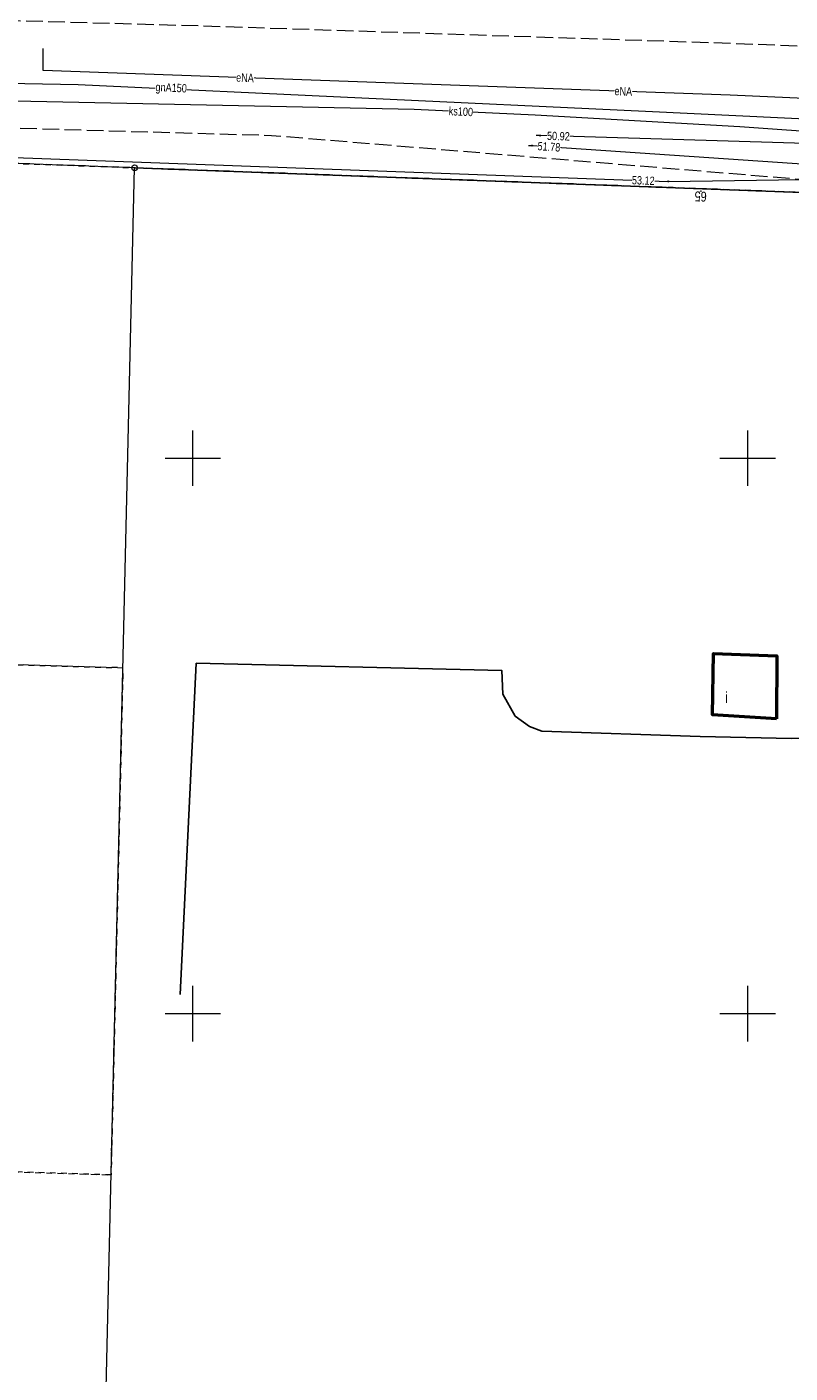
# Model space of a CAD drawing. Header units: metres. Extents: x 5504996 to 5514259, y 5943254 to 5951281.
# Tile 235 of 256: x 5509585 to 5509654, y 5947918 to 5948039. Entities that reach past the tile are written whole.
import ezdxf

# ---------------------------------------------------------------- set-up
doc = ezdxf.new("R2010")
doc.units = ezdxf.units.M
for name, pattern in [('L_0_02', [0]), ('L_0_03', [1, 0.5, -0.5]), ('L_0_06', [2, 1.5, -0.5])]:
    doc.linetypes.add(name, pattern=pattern)
doc.layers.get('0').update_dxf_attribs({"linetype": 'CONTINUOUS', "lineweight": 18, "true_color": 0x000000})
for name, color, linetype, lineweight, true_color in [('EGB_AdresNieruchomosci', 7, 'CONTINUOUS', 18, 0x000000), ('EGB_Budynek', 7, 'CONTINUOUS', 50, 0x0a0909), ('EGB_DzialkaEwidencyjna', 7, 'L_0_02', 18, 0x000000), ('EGB_KonturUzytkuGruntowego', 7, 'L_0_03', 18, 0x008000), ('EGB_PunktGraniczny', 7, 'CONTINUOUS', 18, 0x0a0909), ('GES_PrzewodElektroenergetyczny', 1, 'CONTINUOUS', 18, 0xff0000), ('GES_PrzewodGazowy', 7, 'CONTINUOUS', 18, 0xbfbf00), ('GES_PrzewodKanalizacyjny', 7, 'CONTINUOUS', 18, 0x803300), ('GES_PrzewodKanalizacyjny-Projektowany', 7, 'CONTINUOUS', 18, 0x803300), ('GES_Rzedna', 7, 'CONTINUOUS', 18, 0x000000), ('krzyże', 7, 'CONTINUOUS', 18, 0x000000), ('OT_Komunikacja', 7, 'CONTINUOUS', 18, 0x000000)]:
    doc.layers.add(name, color=color, linetype=linetype, lineweight=lineweight, true_color=true_color)
doc.styles.get("Standard").update_dxf_attribs({"font": 'simplex.shx'})

# ---------------------------------------------------------------- blocks, each defined once
blk = doc.blocks.new('L_0_02_2')
at = {"color": 0}
blk.add_point((0, 0), dxfattribs=at)
blk = doc.blocks.new('L_0_02_1')
at = {"color": 0}
blk.add_point((0, 0), dxfattribs=at)
blk = doc.blocks.new('EGB_ADRES')
at = {"linetype": 'Continuous', "lineweight": 13}
blk.add_hatch(color=0, dxfattribs=at).paths.add_polyline_path([(0, -0.09, 1), (0, 0.09, 1)])
at = {"color": 0, "linetype": 'Continuous', "lineweight": 13}
blk.add_circle((0, 0), 0.0906, dxfattribs=at)
blk = doc.blocks.new('EGPG_S')
at = {"color": 0, "linetype": 'Continuous', "lineweight": 18}
blk.add_circle((0, 0), 0.5, dxfattribs=at)
blk = doc.blocks.new('SUPS01_05')
at = {"linetype": 'Continuous', "lineweight": 13}
blk.add_hatch(color=0, dxfattribs=at).paths.add_polyline_path([(0, -0.09, 1), (0, 0.09, 1)])
at = {"color": 0, "linetype": 'Continuous', "lineweight": 13}
blk.add_circle((0, 0), 0.0906, dxfattribs=at)
blk = doc.blocks.new('SUPS01_04')
at = {"linetype": 'Continuous', "lineweight": 13}
blk.add_hatch(color=0, dxfattribs=at).paths.add_polyline_path([(0, -0.09, 1), (0, 0.09, 1)])
at = {"color": 0, "linetype": 'Continuous', "lineweight": 13}
blk.add_circle((0, 0), 0.0906, dxfattribs=at)

msp = doc.modelspace()

# ---------------------------------------------------------------- linework, layer by layer
at = {"layer": 'EGB_Budynek', "linetype": 'Continuous', "lineweight": 50, "flags": 128}
msp.add_lwpolyline([(5509652.61, 5947976.54), (5509646.84, 5947976.9), (5509646.92, 5947982.43), (5509652.63, 5947982.22)], close=True, dxfattribs=at)
at = {"layer": 'EGB_DzialkaEwidencyjna', "linetype": 'CONTINUOUS', "lineweight": 18}
for p, q in [((5509594.76, 5948026.15), (5509499.66, 5948029.64)), ((5509590.97, 5947864.3), (5509594.76, 5948026.15)), ((5509696.68, 5948022.39), (5509594.76, 5948026.15)), ((5509594.76, 5948026.15), (5509696.68, 5948022.39))]:
    msp.add_line(p, q, dxfattribs=at)
at = {"layer": 'EGB_KonturUzytkuGruntowego', "color": 96, "linetype": 'L_0_03', "lineweight": 18, "true_color": 0x008000, "flags": 128}
for points in [[(5508597.61, 5947935.71), (5508597.55, 5947948.08), (5508602.03, 5947948.57), (5508602.08, 5947938.57), (5508604.73, 5947935.22), (5508654.68, 5947930.72), (5508698.68, 5947913.97), (5508722.9, 5947910.73), (5508793.21, 5947901.31), (5508795.94, 5947900.95), (5508803.63, 5947898.73), (5508825.53, 5947892.4), (5508866.02, 5947880.71), (5508876.03, 5947875.03), (5508893.77, 5947864.92), (5508898.52, 5947862.44), (5508925.01, 5947848.54), (5509014.84, 5947797.21), (5509042.07, 5947783.91), (5509084.08, 5947766.9), (5509103.75, 5947760.77), (5509054.51, 5947853.99), (5509038.61, 5947912.51), (5509021.12, 5947991.85), (5509022.24, 5948044.37), (5509025.94, 5948069.25), (5509046.98, 5948067.88), (5509050.67, 5948067.68), (5509073.59, 5948066.93), (5509096.54, 5948066.05), (5509127.04, 5948065.27), (5509132.98, 5948065.08), (5509152.99, 5948064.9), (5509173.03, 5948064.56), (5509193, 5948064.29), (5509198.42, 5948063.71), (5509199.18, 5948063.69), (5509220.64, 5948063.25), (5509225.45, 5948063.15), (5509245.01, 5948062.75), (5509257.97, 5948062.5), (5509294.98, 5948061.8), (5509319.32, 5948060.99), (5509356.99, 5948060.25), (5509421.92, 5948058.97), (5509435.89, 5948058.53), (5509466.74, 5948057.56), (5509490.66, 5948056.81), (5509504.11, 5948056.38), (5509557.63, 5948054.7), (5509564.76, 5948054.47), (5509576.68, 5948054.11), (5509620.93, 5948052.71), (5509657.27, 5948051.56), (5509685.44, 5948050.68), (5509686.51, 5948085.74), (5509687.18, 5948108.13), (5509687.88, 5948130.75), (5509693.87, 5948130.58), (5509691.42, 5948050.47), (5509732.28, 5948049.13), (5509730.85, 5948021.07), (5509696.68, 5948022.39), (5509594.76, 5948026.15), (5509499.66, 5948029.64), (5509499.56, 5947905.29), (5509504.5, 5947899.94), (5509587.6, 5947896.1), (5509585.59, 5947864.33), (5509575.37, 5947864.59), (5509576.64, 5947886.08), (5509498.13, 5947890.31), (5509488.23, 5947890.75), (5509488.48, 5947913.74), (5509489.33, 5947995.12), (5509489.7, 5948030.11), (5509479.3, 5948030.34), (5509467.32, 5948030.6), (5509455.22, 5948030.86), (5509385.84, 5948032.34), (5509377.95, 5948032.51), (5509350.87, 5948033.35), (5509349.2, 5947959.13), (5509337.71, 5947959.76), (5509334.66, 5947888.98), (5509297.54, 5947892), (5509292.75, 5947892.4), (5509255.93, 5947895.18), (5509255.67, 5947887.03), (5509254.71, 5947863.82), (5509252.12, 5947789.29), (5509251.67, 5947776.84), (5509251.54, 5947772.88), (5509250.57, 5947745.43), (5509238.85, 5947743.15), (5509239.95, 5947776.32), (5509240.47, 5947791.94), (5509242.64, 5947857.18), (5509213.31, 5947858.09), (5509181.75, 5947859.21), (5509155.43, 5947860.14), (5509148.09, 5947860.4), (5509148.58, 5947872.41), (5509156.2, 5947872.11), (5509168.78, 5947871.69), (5509209.59, 5947870.27), (5509209.84, 5947882.42), (5509210.41, 5947910.65), (5509217.55, 5947910.12), (5509243.89, 5947908.17), (5509243.99, 5947933.37), (5509244.04, 5947945.4), (5509250.22, 5947945.91), (5509269.02, 5947947.43), (5509311.05, 5947971.5), (5509322.9, 5947982.43), (5509336.22, 5948001.66), (5509336.53, 5948033.79), (5509270.72, 5948035.85), (5509259.72, 5948036.18), (5509245.23, 5948036.63), (5509142.07, 5948038.95), (5509087.26, 5948041.33), (5509083.23, 5948041.5), (5509032.28, 5948043.7), (5509031.65, 5948022.04), (5509030.76, 5947991.55), (5509032.54, 5947991.59), (5509038.33, 5947964.49), (5509049.46, 5947912.36), (5509075.97, 5947836.54), (5509081.53, 5947820.99), (5509109.59, 5947773.36), (5509138.95, 5947723.71), (5509132.11, 5947722.74), (5509126.18, 5947721.9), (5509120.95, 5947731.74), (5509108.73, 5947755.83), (5509105.61, 5947756.69), (5509100.47, 5947758.09), (5509081.88, 5947763.18), (5509040.48, 5947779.48), (5509013.58, 5947792.7), (5508975.08, 5947814.8), (5508923.74, 5947844.25), (5508885.92, 5947864.82), (5508863.7, 5947877.03), (5508833.74, 5947885.83), (5508795.87, 5947896.95), (5508793.76, 5947897.24), (5508724.56, 5947906.47), (5508697.07, 5947910.13), (5508654.28, 5947926.6), (5508597.44, 5947931.57)], [(5509594.76, 5948026.15), (5509696.68, 5948022.39), (5509695.09, 5947964.38), (5509694.7, 5947950.21), (5509692.34, 5947863.96), (5509590.97, 5947864.3), (5509585.59, 5947864.33), (5509587.6, 5947896.1), (5509504.5, 5947899.94), (5509499.56, 5947905.29), (5509499.66, 5948029.64)], [(5509562.82, 5947936.4), (5509592.64, 5947935.48), (5509593.71, 5947981.13), (5509564.65, 5947981.96)], [(5509592.64, 5947935.48), (5509562.82, 5947936.4), (5509564.65, 5947981.96), (5509593.71, 5947981.13)]]:
    msp.add_lwpolyline(points, close=True, dxfattribs=at)
at = {"layer": 'EGB_PunktGraniczny'}
msp.add_point((5509594.76, 5948026.15), dxfattribs=at)
at = {"layer": 'GES_PrzewodElektroenergetyczny', "color": 1, "linetype": 'Continuous', "lineweight": 18, "true_color": 0xff0000, "flags": 128}
msp.add_lwpolyline([(5509678.65, 5947984.9), (5509681.99, 5948031.12), (5509679.99, 5948031.29), (5509648.41, 5948032.68), (5509617.35, 5948033.8), (5509586.53, 5948034.91), (5509586.53, 5948036.88)], dxfattribs=at)
at = {"layer": 'GES_PrzewodGazowy', "color": 52, "linetype": 'Continuous', "lineweight": 18, "true_color": 0xbfbf00, "flags": 128}
for points in [[(5509564.13, 5948034.16), (5509570.43, 5948034), (5509589.68, 5948033.65), (5509640.8, 5948031.26), (5509714.68, 5948027.72)], [(5509498.92, 5948030.52), (5509499.76, 5948030.38), (5509501.33, 5948031.12), (5509506.75, 5948031.01), (5509546, 5948030.11), (5509550.14, 5948027.97), (5509573.35, 5948027.2), (5509579.82, 5948027.23), (5509642.85, 5948024.92), (5509686.62, 5948025.56), (5509693.47, 5948025.65), (5509698.37, 5948025.12), (5509745.51, 5948022.16), (5509751.92, 5948029.39), (5509844.88, 5948026.44), (5509893.88, 5948022.95), (5510007.47, 5948020.06), (5510064.6, 5948013.59)]]:
    msp.add_lwpolyline(points, dxfattribs=at)
at = {"layer": 'GES_PrzewodKanalizacyjny', "color": 36, "linetype": 'Continuous', "lineweight": 18, "true_color": 0x803300, "flags": 128}
for points in [[(5509730.99, 5948023.88), (5509693.16, 5948026.7), (5509649.29, 5948029.83), (5509630.84, 5948030.89), (5509619.94, 5948031.41), (5509558.05, 5948032.68), (5509509.11, 5948033.43)], [(5509689.78, 5947968.85), (5509689.74, 5947969.58), (5509688.32, 5947999.14), (5509688.3, 5947999.51), (5509688.36, 5947999.83), (5509693.08, 5948027.19), (5509631.31, 5948029.05), (5509630.95, 5948029.06)], [(5509630.24, 5948028.17), (5509630.58, 5948028.15), (5509687.63, 5948024.29), (5509687.96, 5948024.27), (5509687.98, 5948023.94), (5509690.03, 5947993.2), (5509690.05, 5947992.85), (5509690.07, 5947992.5), (5509691.23, 5947973.47)]]:
    msp.add_lwpolyline(points, dxfattribs=at)
at = {"layer": 'GES_PrzewodKanalizacyjny-Projektowany', "color": 36, "linetype": 'L_0_06', "lineweight": 18, "true_color": 0x803300, "flags": 128}
msp.add_lwpolyline([(5508990.98, 5948042.58), (5508997.85, 5948047.83), (5509017.68, 5948046.64), (5509033.42, 5948045.81), (5509050.84, 5948045.39), (5509058.06, 5948044.3), (5509084.94, 5948043.37), (5509099.02, 5948043.14), (5509112.6, 5948042.86), (5509126.18, 5948042.59), (5509146.73, 5948042.35), (5509161.97, 5948041.71), (5509174.08, 5948041.28), (5509197.48, 5948040.55), (5509204.71, 5948042.39), (5509213.62, 5948042.39), (5509239.04, 5948041.16), (5509278.96, 5948040.86), (5509294.44, 5948040.1), (5509314.65, 5948039.32), (5509334.8, 5948038.1), (5509353.24, 5948037.6), (5509373.59, 5948035.35), (5509389.75, 5948035.55), (5509499.28, 5948031.94), (5509505.28, 5948031.81), (5509532.04, 5948031.21), (5509569.57, 5948030.14), (5509607.1, 5948029.07), (5509635.15, 5948026.75), (5509663.19, 5948024.43), (5509695.17, 5948023.25), (5509697, 5948025.91), (5509712.04, 5948025.63), (5509731.75, 5948024.16), (5509734.66, 5948024.04), (5509736.32, 5948065.78), (5509734.44, 5948069.21), (5509735.19, 5948094.98), (5509735.7, 5948109.4), (5509736.48, 5948127.94), (5509737.25, 5948146.48), (5509737.96, 5948168.49), (5509738.88, 5948195.8), (5509747, 5948209.06), (5509747.68, 5948235.54), (5509748.37, 5948262.03), (5509733.81, 5948274.17)], dxfattribs=at)
at = {"layer": 'krzyże', "linetype": 'Continuous', "lineweight": 18, "flags": 128}
for points in [[(5509600, 5947997.5), (5509600, 5948002.5)], [(5509650, 5947997.5), (5509650, 5948002.5)], [(5509597.5, 5948000), (5509602.5, 5948000)], [(5509647.5, 5948000), (5509652.5, 5948000)], [(5509600, 5947947.5), (5509600, 5947952.5)], [(5509650, 5947947.5), (5509650, 5947952.5)], [(5509597.5, 5947950), (5509602.5, 5947950)], [(5509647.5, 5947950), (5509652.5, 5947950)]]:
    msp.add_lwpolyline(points, dxfattribs=at)
at = {"layer": 'OT_Komunikacja', "color": 18, "linetype": 'L_0_06', "lineweight": 18, "true_color": 0x000000, "flags": 128}
msp.add_lwpolyline([(5509730.4, 5948034.52), (5509722.01, 5948034.78), (5509711.99, 5948035.14), (5509711.06, 5948035.09), (5509704.98, 5948035.35), (5509698.75, 5948035.46), (5509687.06, 5948035.83), (5509680.19, 5948036.18), (5509646.83, 5948037.39), (5509600.66, 5948038.91), (5509584.91, 5948039.35), (5509567.04, 5948039.96), (5509565.4, 5948040.08), (5509562.8, 5948040.11), (5509539.41, 5948040.94), (5509509.32, 5948042.08), (5509507.45, 5948041.99), (5509506.43, 5948042.12), (5509486.37, 5948042.36), (5509485.42, 5948042.83), (5509484.44, 5948042.83), (5509480.38, 5948043.04), (5509477.36, 5948043.09), (5509453.47, 5948043.82), (5509434.49, 5948044.43), (5509375.65, 5948046.35), (5509357.43, 5948046.9), (5509355.82, 5948047.02), (5509344.63, 5948047.42), (5509333.94, 5948047.78), (5509309.72, 5948048.45), (5509233.24, 5948050.78), (5509215.19, 5948051.4), (5509205.46, 5948051.69), (5509175.93, 5948052.66), (5509169.89, 5948052.8), (5509164.6, 5948053.02), (5509156.03, 5948053.27), (5509110.15, 5948054.68), (5509100.65, 5948054.96), (5509076.35, 5948055.7), (5509049.54, 5948056.6), (5509044.9, 5948056.79), (5509041.79, 5948056.78), (5509039.35, 5948056.33), (5509036.15, 5948054.39), (5509034.18, 5948052.43), (5509032.71, 5948050.93), (5509030.77, 5948047.82), (5509030.04, 5948046.42), (5509029.86, 5948045.88), (5509023.72, 5948047.33), (5509023.69, 5948047.88), (5509023.57, 5948049.51), (5509023.22, 5948050.94), (5509025.29, 5948064.91), (5509047.27, 5948064.21), (5509049.98, 5948064.1), (5509054.85, 5948063.96), (5509073.78, 5948063.37), (5509076.77, 5948063.3), (5509079.82, 5948063.17), (5509114.14, 5948062.07), (5509121.33, 5948061.87), (5509124.28, 5948061.78), (5509136.37, 5948061.38), (5509144.75, 5948061.16), (5509149.88, 5948061), (5509153.65, 5948060.87), (5509155.99, 5948060.77), (5509159.09, 5948060.69), (5509162.57, 5948060.63), (5509168.69, 5948060.4), (5509170, 5948060.38), (5509181.54, 5948060.01), (5509186.72, 5948059.83), (5509190.92, 5948059.7), (5509200.12, 5948059.36), (5509216.9, 5948058.82), (5509231.04, 5948058.4), (5509233.75, 5948058.31), (5509302.1, 5948056.18), (5509318.5, 5948055.68), (5509344.96, 5948054.88), (5509375.69, 5948053.88), (5509396.49, 5948053.23), (5509418.73, 5948052.55), (5509422.87, 5948052.42), (5509434.79, 5948051.99), (5509453.53, 5948051.37), (5509477.15, 5948050.52), (5509491.12, 5948049.9), (5509494.84, 5948049.76), (5509507.35, 5948049.31), (5509507.99, 5948049.27), (5509539.72, 5948047.93), (5509551.76, 5948047.5), (5509556.85, 5948047.3), (5509576.89, 5948046.57), (5509597.66, 5948045.71), (5509600.82, 5948045.6), (5509612.23, 5948045.17), (5509624.03, 5948044.71), (5509640.25, 5948044.06), (5509641.11, 5948044.03), (5509641.12, 5948043.83), (5509646.86, 5948043.55), (5509687.31, 5948041.99), (5509731.83, 5948040.36)], close=True, dxfattribs=at)
at = {"layer": 'OT_Komunikacja', "color": 18, "linetype": 'Continuous', "lineweight": 25, "true_color": 0x000000, "flags": 128}
msp.add_lwpolyline([(5509686.89, 5948027.19), (5509686.94, 5948020.82), (5509686.11, 5948017.39), (5509683.57, 5948013.71), (5509681.29, 5948012.01), (5509678.7, 5948011.06), (5509675.55, 5948010.73), (5509659.73, 5948011.11), (5509659.12, 5947985.09), (5509659.02, 5947978.47), (5509655.54, 5947974.8), (5509653.95, 5947974.78), (5509645.71, 5947974.95), (5509631.45, 5947975.44), (5509630.33, 5947975.86), (5509629.06, 5947976.78), (5509627.95, 5947978.76), (5509627.84, 5947980.89), (5509600.31, 5947981.54), (5509598.87, 5947951.72)], dxfattribs=at)

# ---------------------------------------------------------------- block references
at = {"layer": 'EGB_AdresNieruchomosci', "linetype": 'Continuous', "xscale": 0.5, "yscale": 0.5, "zscale": 0.5}
msp.add_blockref('EGB_ADRES', (5509645.78, 5948024.02), dxfattribs=at)
at = {"layer": 'EGB_DzialkaEwidencyjna', "color": 18, "linetype": 'Continuous', "true_color": 0x000000, "xscale": 0.5, "yscale": 0.5, "zscale": 0.5}
for name, rotation in [('L_0_02_2', 357.89), ('L_0_02_1', 177.9), ('L_0_02_2', 268.66), ('L_0_02_1', 357.89)]:
    msp.add_blockref(name, (5509594.76, 5948026.15), dxfattribs=dict(at, rotation=rotation))
at = {"layer": 'EGB_PunktGraniczny', "linetype": 'Continuous', "xscale": 0.5, "yscale": 0.5, "zscale": 0.5}
msp.add_blockref('EGPG_S', (5509594.76, 5948026.15), dxfattribs=at)
at = {"layer": 'GES_Rzedna', "color": 36, "linetype": 'Continuous', "true_color": 0x803300, "xscale": 0.5, "yscale": 0.5, "zscale": 0.5, "rotation": 360}
for p in [(5509631.31, 5948029.05, 50.92), (5509630.58, 5948028.15, 51.78)]:
    msp.add_blockref('SUPS01_05', p, dxfattribs=at)
at = {"layer": 'GES_Rzedna', "color": 52, "linetype": 'Continuous', "true_color": 0xbfbf00, "xscale": 0.5, "yscale": 0.5, "zscale": 0.5, "rotation": 360}
msp.add_blockref('SUPS01_04', (5509642.85, 5948024.92, 53.12), dxfattribs=at)

# ---------------------------------------------------------------- next in the draw order: texts
at = {"layer": 'EGB_AdresNieruchomosci', "color": 18, "true_color": 0x000000, "insert": (5509645.78, 5948024.02), "char_height": 0.9, "attachment_point": 8, "rotation": 177.9, "line_spacing_factor": 0.9, "bg_fill": 3, "box_fill_scale": 1, "bg_fill_color": 0, "bg_fill_transparency": 0}
msp.add_mtext('\\W0.7818x;\\fArial|b0|i0;65', dxfattribs=at)
at = {"layer": 'EGB_Budynek', "color": 18, "true_color": 0x000000, "insert": (5509647.97, 5947977.97), "char_height": 1, "attachment_point": 7, "line_spacing_factor": 0.9, "bg_fill": 3, "box_fill_scale": 1, "bg_fill_color": 0, "bg_fill_transparency": 0}
msp.add_mtext('\\W0.7818x;\\fArial|b0|i0;i', dxfattribs=at)
at = {"layer": 'GES_PrzewodElektroenergetyczny', "color": 1, "true_color": 0xff0000, "char_height": 0.75, "attachment_point": 4, "rotation": 357.9, "line_spacing_factor": 0.9, "bg_fill": 3, "box_fill_scale": 1, "bg_fill_color": 0, "bg_fill_transparency": 0}
for insert in [(5509603.91, 5948034.28), (5509638, 5948033.06)]:
    msp.add_mtext('\\W0.7818x;\\fArial|b0|i0;eNA', dxfattribs=dict(at, insert=insert))
at = {"layer": 'GES_PrzewodGazowy', "color": 52, "true_color": 0xbfbf00, "insert": (5509596.64, 5948033.32), "char_height": 0.75, "attachment_point": 4, "rotation": 357.3, "line_spacing_factor": 0.9, "bg_fill": 3, "box_fill_scale": 1, "bg_fill_color": 0, "bg_fill_transparency": 0}
msp.add_mtext('\\W0.7818x;\\fArial|b0|i0;gnA150', dxfattribs=at)
at = {"layer": 'GES_PrzewodKanalizacyjny', "color": 36, "true_color": 0x803300, "insert": (5509623.07, 5948031.26), "char_height": 0.75, "attachment_point": 4, "rotation": 357.3, "line_spacing_factor": 0.9, "bg_fill": 3, "box_fill_scale": 1, "bg_fill_color": 0, "bg_fill_transparency": 0}
msp.add_mtext('\\W0.7818x;\\fArial|b0|i0;ks100', dxfattribs=at)
at = {"layer": 'GES_Rzedna', "color": 36, "true_color": 0x803300, "insert": (5509631.07, 5948028.11), "char_height": 0.75, "attachment_point": 4, "rotation": 356.1, "line_spacing_factor": 0.9, "bg_fill": 3, "box_fill_scale": 1, "bg_fill_color": 0, "bg_fill_transparency": 0}
msp.add_mtext('\\W0.7818x;\\fArial|b0|i0;51.78', dxfattribs=at)
at = {"layer": 'GES_Rzedna', "color": 52, "true_color": 0xbfbf00, "insert": (5509639.57, 5948025.04), "char_height": 0.75, "attachment_point": 4, "rotation": 357.9, "line_spacing_factor": 0.9, "bg_fill": 3, "box_fill_scale": 1, "bg_fill_color": 0, "bg_fill_transparency": 0}
msp.add_mtext('\\W0.7818x;\\fArial|b0|i0;53.12', dxfattribs=at)

# ---------------------------------------------------------------- next in the draw order: texts
at = {"layer": 'GES_Rzedna', "color": 36, "true_color": 0x803300, "insert": (5509631.92, 5948029.03), "char_height": 0.75, "attachment_point": 4, "rotation": 358.3, "line_spacing_factor": 0.9, "bg_fill": 3, "box_fill_scale": 1, "bg_fill_color": 0, "bg_fill_transparency": 0}
msp.add_mtext('\\W0.7818x;\\fArial|b0|i0;50.92', dxfattribs=at)

doc.saveas('drawing.dxf')
